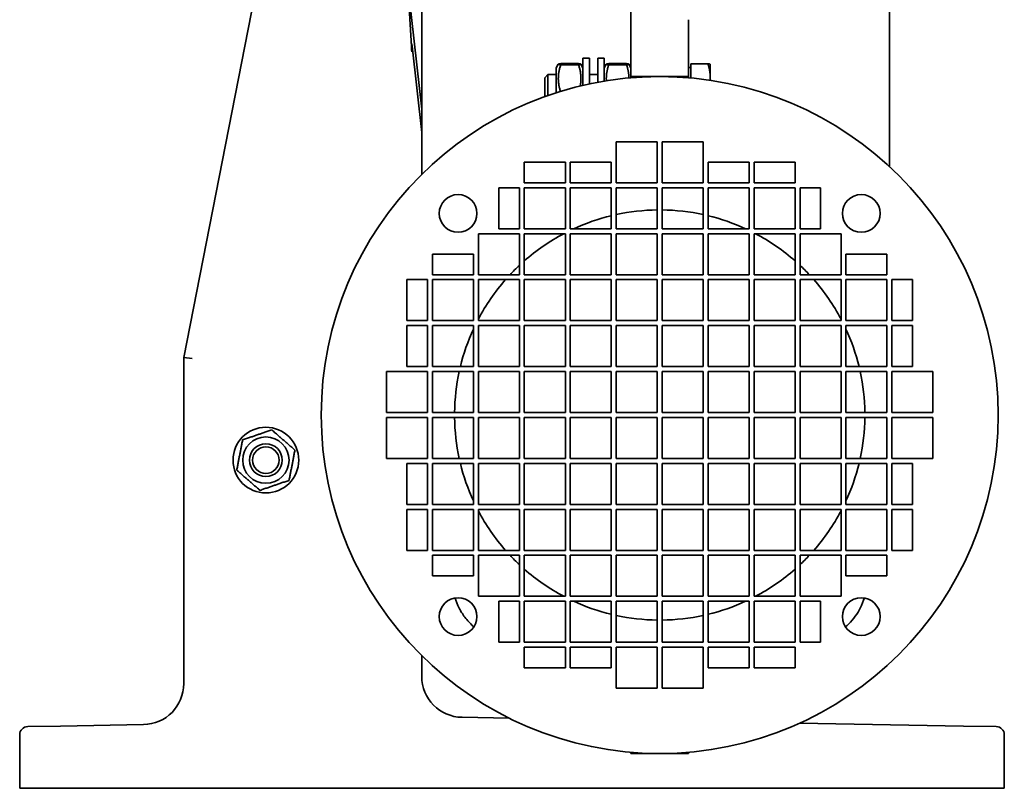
# Model space of a CAD drawing. Header units: millimetres. Extents: x 225 to 615, y 39 to 555.
# Tile 1 of 6: x 375 to 615, y 39 to 227. Entities that reach past the tile are written whole.
import ezdxf

# ---------------------------------------------------------------- set-up
doc = ezdxf.new("R2010")
doc.units = ezdxf.units.MM
doc.header["$LTSCALE"] = 2
doc.layers.add('Krawędzie widoczne(ISO)', color=7, linetype='Continuous', lineweight=35, true_color=0x262659)

msp = doc.modelspace()

# ---------------------------------------------------------------- linework, layer by layer
at = {"layer": 'Krawędzie widoczne(ISO)'}
for p, q in [((473.17, 534.37), (473.17, 189.04)), ((587.17, 534.37), (587.17, 190.95)), ((469.66, 422.93), (415.17, 144.37)), ((469.77, 235.86), (470.72, 218.89)), ((473.17, 204.92), (469.88, 234.44)), ((524.17, 226.74), (524.17, 232.59)), ((524.17, 226.74), (524.17, 212.87)), ((538.17, 226.74), (538.17, 212.87)), ((470.83, 220.3), (473.17, 199.26)), ((511.4, 216.02), (507.04, 216.02)), ((512.47, 210.72), (512.47, 217.37)), ((514.07, 217.37), (512.47, 217.37)), ((514.07, 211.08), (514.07, 217.37)), ((516.07, 211.48), (516.07, 217.37)), ((517.67, 217.37), (516.07, 217.37)), ((517.67, 211.76), (517.67, 217.37)), ((518.74, 216.02), (523.1, 216.02)), ((538.77, 216.01), (542.89, 216.01)), ((538.77, 212.52), (538.77, 216.01)), ((505.97, 215.02), (506.46, 215.88)), ((505.97, 215.02), (505.97, 208.93)), ((511.4, 215.71), (507.04, 215.71)), ((512.47, 215.02), (511.98, 215.88)), ((517.67, 215.02), (518.16, 215.88)), ((518.74, 215.71), (523.1, 215.71)), ((524.17, 215.02), (523.68, 215.88)), ((538.77, 215.07), (538.17, 215.07)), ((543.47, 215.87), (543.47, 215.88)), ((543.47, 212.84), (543.47, 215.87)), ((503.17, 212.6), (503.94, 213.37)), ((503.17, 207.97), (503.17, 212.6)), ((503.94, 213.37), (503.94, 208.25)), ((505.97, 213.37), (503.94, 213.37)), ((516.07, 213.37), (514.07, 213.37)), ((524.17, 212.87), (524.17, 212.57)), ((531.17, 212.87), (524.17, 212.87)), ((531.17, 212.87), (538.17, 212.87)), ((538.17, 212.87), (538.17, 212.57)), ((543.47, 211.95), (543.47, 212.84)), ((520.57, 186.97), (520.57, 196.97)), ((520.57, 196.97), (530.57, 196.97)), ((530.57, 196.97), (530.57, 186.97)), ((531.77, 196.97), (541.77, 196.97)), ((531.77, 186.97), (531.77, 196.97)), ((541.77, 196.97), (541.77, 186.97)), ((498.17, 191.97), (508.17, 191.97)), ((498.17, 186.97), (498.17, 191.97)), ((508.17, 191.97), (508.17, 186.97)), ((509.37, 186.97), (509.37, 191.97)), ((509.37, 191.97), (519.37, 191.97)), ((519.37, 191.97), (519.37, 186.97)), ((542.97, 191.97), (552.97, 191.97)), ((542.97, 186.97), (542.97, 191.97)), ((552.97, 191.97), (552.97, 186.97)), ((554.17, 186.97), (554.17, 191.97)), ((554.17, 191.97), (564.17, 191.97)), ((564.17, 191.97), (564.17, 186.97)), ((491.97, 185.77), (491.97, 175.77)), ((491.97, 185.77), (496.97, 185.77)), ((496.97, 185.77), (496.97, 175.77)), ((508.17, 186.97), (498.17, 186.97)), ((498.17, 175.77), (498.17, 185.77)), ((498.17, 185.77), (508.17, 185.77)), ((508.17, 185.77), (508.17, 175.77)), ((519.37, 186.97), (509.37, 186.97)), ((509.37, 175.77), (509.37, 185.77)), ((509.37, 185.77), (519.37, 185.77)), ((519.37, 185.77), (519.37, 175.77)), ((530.57, 186.97), (520.57, 186.97)), ((520.57, 175.77), (520.57, 185.77)), ((520.57, 185.77), (530.57, 185.77)), ((530.57, 185.77), (530.57, 175.77)), ((541.77, 186.97), (531.77, 186.97)), ((531.77, 185.77), (541.77, 185.77)), ((531.77, 175.77), (531.77, 185.77)), ((541.77, 185.77), (541.77, 175.77)), ((552.97, 186.97), (542.97, 186.97)), ((542.97, 175.77), (542.97, 185.77)), ((542.97, 185.77), (552.97, 185.77)), ((552.97, 185.77), (552.97, 175.77)), ((564.17, 186.97), (554.17, 186.97)), ((554.17, 175.77), (554.17, 185.77)), ((554.17, 185.77), (564.17, 185.77)), ((564.17, 185.77), (564.17, 175.77)), ((565.37, 185.77), (570.37, 185.77)), ((565.37, 175.77), (565.37, 185.77)), ((570.37, 175.77), (570.37, 185.77)), ((496.97, 175.77), (491.97, 175.77)), ((508.17, 175.77), (498.17, 175.77)), ((519.37, 175.77), (509.37, 175.77)), ((530.57, 175.77), (520.57, 175.77)), ((541.77, 175.77), (531.77, 175.77)), ((552.97, 175.77), (542.97, 175.77)), ((564.17, 175.77), (554.17, 175.77)), ((570.37, 175.77), (565.37, 175.77)), ((486.97, 164.57), (486.97, 174.57)), ((486.97, 174.57), (496.97, 174.57)), ((496.97, 174.57), (496.97, 164.57)), ((498.17, 164.57), (498.17, 174.57)), ((498.17, 174.57), (508.17, 174.57)), ((508.17, 174.57), (508.17, 164.57)), ((509.37, 164.57), (509.37, 174.57)), ((509.37, 174.57), (519.37, 174.57)), ((519.37, 174.57), (519.37, 164.57)), ((520.57, 164.57), (520.57, 174.57)), ((520.57, 174.57), (530.57, 174.57)), ((530.57, 174.57), (530.57, 164.57)), ((531.77, 174.57), (541.77, 174.57)), ((531.77, 164.57), (531.77, 174.57)), ((541.77, 174.57), (541.77, 164.57)), ((542.97, 174.57), (552.97, 174.57)), ((542.97, 164.57), (542.97, 174.57)), ((552.97, 174.57), (552.97, 164.57)), ((554.17, 174.57), (564.17, 174.57)), ((554.17, 164.57), (554.17, 174.57)), ((564.17, 174.57), (564.17, 164.57)), ((565.37, 174.57), (575.37, 174.57)), ((565.37, 164.57), (565.37, 174.57)), ((575.37, 174.57), (575.37, 164.57)), ((485.77, 169.57), (475.77, 169.57)), ((475.77, 164.57), (475.77, 169.57)), ((485.77, 169.57), (485.77, 164.57)), ((586.57, 169.57), (576.57, 169.57)), ((576.57, 164.57), (576.57, 169.57)), ((586.57, 169.57), (586.57, 164.57)), ((469.57, 153.37), (469.57, 163.37)), ((469.57, 163.37), (474.57, 163.37)), ((474.57, 163.37), (474.57, 153.37)), ((485.77, 164.57), (475.77, 164.57)), ((475.77, 153.37), (475.77, 163.37)), ((475.77, 163.37), (485.77, 163.37)), ((485.77, 163.37), (485.77, 153.37)), ((496.97, 164.57), (486.97, 164.57)), ((486.97, 153.37), (486.97, 163.37)), ((486.97, 163.37), (496.97, 163.37)), ((496.97, 163.37), (496.97, 153.37)), ((508.17, 164.57), (498.17, 164.57)), ((498.17, 153.37), (498.17, 163.37)), ((498.17, 163.37), (508.17, 163.37)), ((508.17, 163.37), (508.17, 153.37)), ((519.37, 164.57), (509.37, 164.57)), ((509.37, 153.37), (509.37, 163.37)), ((509.37, 163.37), (519.37, 163.37)), ((519.37, 163.37), (519.37, 153.37)), ((530.57, 164.57), (520.57, 164.57)), ((520.57, 153.37), (520.57, 163.37)), ((520.57, 163.37), (530.57, 163.37)), ((530.57, 163.37), (530.57, 153.37)), ((541.77, 164.57), (531.77, 164.57)), ((531.77, 163.37), (541.77, 163.37)), ((531.77, 153.37), (531.77, 163.37)), ((541.77, 163.37), (541.77, 153.37)), ((552.97, 164.57), (542.97, 164.57)), ((542.97, 163.37), (552.97, 163.37)), ((542.97, 153.37), (542.97, 163.37)), ((552.97, 163.37), (552.97, 153.37)), ((564.17, 164.57), (554.17, 164.57)), ((554.17, 163.37), (564.17, 163.37)), ((554.17, 153.37), (554.17, 163.37)), ((564.17, 163.37), (564.17, 153.37)), ((575.37, 164.57), (565.37, 164.57)), ((565.37, 163.37), (575.37, 163.37)), ((565.37, 153.37), (565.37, 163.37)), ((575.37, 163.37), (575.37, 153.37)), ((586.57, 164.57), (576.57, 164.57)), ((576.57, 163.37), (586.57, 163.37)), ((576.57, 153.37), (576.57, 163.37)), ((586.57, 163.37), (586.57, 153.37)), ((587.77, 153.37), (587.77, 163.37)), ((587.77, 163.37), (592.77, 163.37)), ((592.77, 163.37), (592.77, 153.37)), ((474.57, 153.37), (469.57, 153.37)), ((469.57, 142.17), (469.57, 152.17)), ((469.57, 152.17), (474.57, 152.17)), ((474.57, 152.17), (474.57, 142.17)), ((485.77, 153.37), (475.77, 153.37)), ((475.77, 142.17), (475.77, 152.17)), ((475.77, 152.17), (485.77, 152.17)), ((485.77, 152.17), (485.77, 142.17)), ((496.97, 153.37), (486.97, 153.37)), ((486.97, 142.17), (486.97, 152.17)), ((486.97, 152.17), (496.97, 152.17)), ((496.97, 152.17), (496.97, 142.17)), ((508.17, 153.37), (498.17, 153.37)), ((498.17, 142.17), (498.17, 152.17)), ((498.17, 152.17), (508.17, 152.17)), ((508.17, 152.17), (508.17, 142.17)), ((519.37, 153.37), (509.37, 153.37)), ((509.37, 142.17), (509.37, 152.17)), ((509.37, 152.17), (519.37, 152.17)), ((519.37, 152.17), (519.37, 142.17)), ((530.57, 153.37), (520.57, 153.37)), ((520.57, 142.17), (520.57, 152.17)), ((520.57, 152.17), (530.57, 152.17)), ((530.57, 152.17), (530.57, 142.17)), ((541.77, 153.37), (531.77, 153.37)), ((531.77, 152.17), (541.77, 152.17)), ((531.77, 142.17), (531.77, 152.17)), ((541.77, 152.17), (541.77, 142.17)), ((552.97, 153.37), (542.97, 153.37)), ((542.97, 142.17), (542.97, 152.17)), ((542.97, 152.17), (552.97, 152.17)), ((552.97, 152.17), (552.97, 142.17)), ((564.17, 153.37), (554.17, 153.37)), ((554.17, 142.17), (554.17, 152.17)), ((554.17, 152.17), (564.17, 152.17)), ((564.17, 152.17), (564.17, 142.17)), ((575.37, 153.37), (565.37, 153.37)), ((565.37, 142.17), (565.37, 152.17)), ((565.37, 152.17), (575.37, 152.17)), ((575.37, 152.17), (575.37, 142.17)), ((586.57, 153.37), (576.57, 153.37)), ((576.57, 152.17), (586.57, 152.17)), ((576.57, 142.17), (576.57, 152.17)), ((586.57, 152.17), (586.57, 142.17)), ((592.77, 153.37), (587.77, 153.37)), ((587.77, 142.17), (587.77, 152.17)), ((587.77, 152.17), (592.77, 152.17)), ((592.77, 152.17), (592.77, 142.17)), ((415.17, 144.37), (415.17, 64.9)), ((417.17, 144.18), (415.17, 144.37)), ((474.57, 142.17), (469.57, 142.17)), ((485.77, 142.17), (475.77, 142.17)), ((496.97, 142.17), (486.97, 142.17)), ((508.17, 142.17), (498.17, 142.17)), ((519.37, 142.17), (509.37, 142.17)), ((530.57, 142.17), (520.57, 142.17)), ((541.77, 142.17), (531.77, 142.17)), ((552.97, 142.17), (542.97, 142.17)), ((564.17, 142.17), (554.17, 142.17)), ((575.37, 142.17), (565.37, 142.17)), ((586.57, 142.17), (576.57, 142.17)), ((592.77, 142.17), (587.77, 142.17)), ((464.57, 130.97), (464.57, 140.97)), ((464.57, 140.97), (474.57, 140.97)), ((474.57, 140.97), (474.57, 130.97)), ((475.77, 130.97), (475.77, 140.97)), ((475.77, 140.97), (485.77, 140.97)), ((485.77, 140.97), (485.77, 130.97)), ((486.97, 130.97), (486.97, 140.97)), ((486.97, 140.97), (496.97, 140.97)), ((496.97, 140.97), (496.97, 130.97)), ((498.17, 130.97), (498.17, 140.97)), ((498.17, 140.97), (508.17, 140.97)), ((508.17, 140.97), (508.17, 130.97)), ((509.37, 130.97), (509.37, 140.97)), ((509.37, 140.97), (519.37, 140.97)), ((519.37, 140.97), (519.37, 130.97)), ((520.57, 130.97), (520.57, 140.97)), ((520.57, 140.97), (530.57, 140.97)), ((530.57, 140.97), (530.57, 130.97)), ((531.77, 140.97), (541.77, 140.97)), ((531.77, 130.97), (531.77, 140.97)), ((541.77, 140.97), (541.77, 130.97)), ((542.97, 140.97), (552.97, 140.97)), ((542.97, 130.97), (542.97, 140.97)), ((552.97, 140.97), (552.97, 130.97)), ((554.17, 140.97), (564.17, 140.97)), ((554.17, 130.97), (554.17, 140.97)), ((564.17, 140.97), (564.17, 130.97)), ((565.37, 140.97), (575.37, 140.97)), ((565.37, 130.97), (565.37, 140.97)), ((575.37, 140.97), (575.37, 130.97)), ((576.57, 140.97), (586.57, 140.97)), ((576.57, 130.97), (576.57, 140.97)), ((586.57, 140.97), (586.57, 130.97)), ((587.77, 140.97), (597.77, 140.97)), ((587.77, 130.97), (587.77, 140.97)), ((597.77, 140.97), (597.77, 130.97)), ((474.57, 130.97), (464.57, 130.97)), ((464.57, 119.77), (464.57, 129.77)), ((464.57, 129.77), (474.57, 129.77)), ((474.57, 129.77), (474.57, 119.77)), ((485.77, 130.97), (475.77, 130.97)), ((475.77, 119.77), (475.77, 129.77)), ((475.77, 129.77), (485.77, 129.77)), ((485.77, 129.77), (485.77, 119.77)), ((496.97, 130.97), (486.97, 130.97)), ((486.97, 119.77), (486.97, 129.77)), ((486.97, 129.77), (496.97, 129.77)), ((496.97, 129.77), (496.97, 119.77)), ((508.17, 130.97), (498.17, 130.97)), ((498.17, 119.77), (498.17, 129.77)), ((498.17, 129.77), (508.17, 129.77)), ((508.17, 129.77), (508.17, 119.77)), ((519.37, 130.97), (509.37, 130.97)), ((509.37, 119.77), (509.37, 129.77)), ((509.37, 129.77), (519.37, 129.77)), ((519.37, 129.77), (519.37, 119.77)), ((530.57, 130.97), (520.57, 130.97)), ((520.57, 119.77), (520.57, 129.77)), ((520.57, 129.77), (530.57, 129.77)), ((530.57, 129.77), (530.57, 119.77)), ((541.77, 130.97), (531.77, 130.97)), ((531.77, 119.77), (531.77, 129.77)), ((531.77, 129.77), (541.77, 129.77)), ((541.77, 129.77), (541.77, 119.77)), ((552.97, 130.97), (542.97, 130.97)), ((542.97, 119.77), (542.97, 129.77)), ((542.97, 129.77), (552.97, 129.77)), ((552.97, 129.77), (552.97, 119.77)), ((564.17, 130.97), (554.17, 130.97)), ((554.17, 119.77), (554.17, 129.77)), ((554.17, 129.77), (564.17, 129.77)), ((564.17, 129.77), (564.17, 119.77)), ((575.37, 130.97), (565.37, 130.97)), ((565.37, 119.77), (565.37, 129.77)), ((565.37, 129.77), (575.37, 129.77)), ((575.37, 129.77), (575.37, 119.77)), ((586.57, 130.97), (576.57, 130.97)), ((576.57, 119.77), (576.57, 129.77)), ((576.57, 129.77), (586.57, 129.77)), ((586.57, 129.77), (586.57, 119.77)), ((597.77, 130.97), (587.77, 130.97)), ((587.77, 119.77), (587.77, 129.77)), ((587.77, 129.77), (597.77, 129.77)), ((597.77, 129.77), (597.77, 119.77)), ((474.57, 119.77), (464.57, 119.77)), ((469.57, 108.57), (469.57, 118.57)), ((469.57, 118.57), (474.57, 118.57)), ((474.57, 118.57), (474.57, 108.57)), ((485.77, 119.77), (475.77, 119.77)), ((475.77, 108.57), (475.77, 118.57)), ((475.77, 118.57), (485.77, 118.57)), ((485.77, 118.57), (485.77, 108.57)), ((496.97, 119.77), (486.97, 119.77)), ((486.97, 118.57), (496.97, 118.57)), ((486.97, 108.57), (486.97, 118.57)), ((496.97, 118.57), (496.97, 108.57)), ((508.17, 119.77), (498.17, 119.77)), ((498.17, 118.57), (508.17, 118.57)), ((498.17, 108.57), (498.17, 118.57)), ((508.17, 118.57), (508.17, 108.57)), ((519.37, 119.77), (509.37, 119.77)), ((509.37, 118.57), (519.37, 118.57)), ((509.37, 108.57), (509.37, 118.57)), ((519.37, 118.57), (519.37, 108.57)), ((530.57, 119.77), (520.57, 119.77)), ((520.57, 108.57), (520.57, 118.57)), ((520.57, 118.57), (530.57, 118.57)), ((530.57, 118.57), (530.57, 108.57)), ((541.77, 119.77), (531.77, 119.77)), ((531.77, 108.57), (531.77, 118.57)), ((531.77, 118.57), (541.77, 118.57)), ((541.77, 118.57), (541.77, 108.57)), ((552.97, 119.77), (542.97, 119.77)), ((542.97, 108.57), (542.97, 118.57)), ((542.97, 118.57), (552.97, 118.57)), ((552.97, 118.57), (552.97, 108.57)), ((564.17, 119.77), (554.17, 119.77)), ((554.17, 108.57), (554.17, 118.57)), ((554.17, 118.57), (564.17, 118.57)), ((564.17, 118.57), (564.17, 108.57)), ((575.37, 119.77), (565.37, 119.77)), ((565.37, 108.57), (565.37, 118.57)), ((565.37, 118.57), (575.37, 118.57)), ((575.37, 118.57), (575.37, 108.57)), ((586.57, 119.77), (576.57, 119.77)), ((576.57, 118.57), (586.57, 118.57)), ((576.57, 108.57), (576.57, 118.57)), ((586.57, 118.57), (586.57, 108.57)), ((597.77, 119.77), (587.77, 119.77)), ((587.77, 108.57), (587.77, 118.57)), ((587.77, 118.57), (592.77, 118.57)), ((592.77, 118.57), (592.77, 108.57)), ((474.57, 108.57), (469.57, 108.57)), ((485.77, 108.57), (475.77, 108.57)), ((496.97, 108.57), (486.97, 108.57)), ((508.17, 108.57), (498.17, 108.57)), ((519.37, 108.57), (509.37, 108.57)), ((530.57, 108.57), (520.57, 108.57)), ((541.77, 108.57), (531.77, 108.57)), ((552.97, 108.57), (542.97, 108.57)), ((564.17, 108.57), (554.17, 108.57)), ((575.37, 108.57), (565.37, 108.57)), ((586.57, 108.57), (576.57, 108.57)), ((592.77, 108.57), (587.77, 108.57)), ((469.57, 97.37), (469.57, 107.37)), ((469.57, 107.37), (474.57, 107.37)), ((474.57, 107.37), (474.57, 97.37)), ((475.77, 97.37), (475.77, 107.37)), ((475.77, 107.37), (485.77, 107.37)), ((485.77, 107.37), (485.77, 97.37)), ((486.97, 97.37), (486.97, 107.37)), ((486.97, 107.37), (496.97, 107.37)), ((496.97, 107.37), (496.97, 97.37)), ((498.17, 97.37), (498.17, 107.37)), ((498.17, 107.37), (508.17, 107.37)), ((508.17, 107.37), (508.17, 97.37)), ((509.37, 97.37), (509.37, 107.37)), ((509.37, 107.37), (519.37, 107.37)), ((519.37, 107.37), (519.37, 97.37)), ((520.57, 97.37), (520.57, 107.37)), ((520.57, 107.37), (530.57, 107.37)), ((530.57, 107.37), (530.57, 97.37)), ((531.77, 97.37), (531.77, 107.37)), ((531.77, 107.37), (541.77, 107.37)), ((541.77, 107.37), (541.77, 97.37)), ((542.97, 97.37), (542.97, 107.37)), ((542.97, 107.37), (552.97, 107.37)), ((552.97, 107.37), (552.97, 97.37)), ((554.17, 97.37), (554.17, 107.37)), ((554.17, 107.37), (564.17, 107.37)), ((564.17, 107.37), (564.17, 97.37)), ((565.37, 97.37), (565.37, 107.37)), ((565.37, 107.37), (575.37, 107.37)), ((575.37, 107.37), (575.37, 97.37)), ((576.57, 107.37), (586.57, 107.37)), ((576.57, 97.37), (576.57, 107.37)), ((586.57, 107.37), (586.57, 97.37)), ((587.77, 97.37), (587.77, 107.37)), ((587.77, 107.37), (592.77, 107.37)), ((592.77, 107.37), (592.77, 97.37)), ((474.57, 97.37), (469.57, 97.37)), ((485.77, 97.37), (475.77, 97.37)), ((475.77, 91.17), (475.77, 96.17)), ((475.77, 96.17), (485.77, 96.17)), ((485.77, 96.17), (485.77, 91.17)), ((496.97, 97.37), (486.97, 97.37)), ((486.97, 86.17), (486.97, 96.17)), ((486.97, 96.17), (496.97, 96.17)), ((496.97, 96.17), (496.97, 86.17)), ((508.17, 97.37), (498.17, 97.37)), ((498.17, 86.17), (498.17, 96.17)), ((498.17, 96.17), (508.17, 96.17)), ((508.17, 96.17), (508.17, 86.17)), ((519.37, 97.37), (509.37, 97.37)), ((509.37, 86.17), (509.37, 96.17)), ((509.37, 96.17), (519.37, 96.17)), ((519.37, 96.17), (519.37, 86.17)), ((530.57, 97.37), (520.57, 97.37)), ((520.57, 86.17), (520.57, 96.17)), ((520.57, 96.17), (530.57, 96.17)), ((530.57, 96.17), (530.57, 86.17)), ((541.77, 97.37), (531.77, 97.37)), ((531.77, 86.17), (531.77, 96.17)), ((531.77, 96.17), (541.77, 96.17)), ((541.77, 96.17), (541.77, 86.17)), ((552.97, 97.37), (542.97, 97.37)), ((542.97, 86.17), (542.97, 96.17)), ((542.97, 96.17), (552.97, 96.17)), ((552.97, 96.17), (552.97, 86.17)), ((564.17, 97.37), (554.17, 97.37)), ((554.17, 86.17), (554.17, 96.17)), ((554.17, 96.17), (564.17, 96.17)), ((564.17, 96.17), (564.17, 86.17)), ((575.37, 97.37), (565.37, 97.37)), ((565.37, 86.17), (565.37, 96.17)), ((565.37, 96.17), (575.37, 96.17)), ((575.37, 96.17), (575.37, 86.17)), ((586.57, 97.37), (576.57, 97.37)), ((576.57, 91.17), (576.57, 96.17)), ((576.57, 96.17), (586.57, 96.17)), ((586.57, 96.17), (586.57, 91.17)), ((592.77, 97.37), (587.77, 97.37)), ((475.77, 91.17), (485.77, 91.17)), ((576.57, 91.17), (586.57, 91.17)), ((496.97, 86.17), (486.97, 86.17)), ((491.97, 84.97), (491.97, 74.97)), ((491.97, 84.97), (496.97, 84.97)), ((496.97, 84.97), (496.97, 74.97)), ((508.17, 86.17), (498.17, 86.17)), ((498.17, 74.97), (498.17, 84.97)), ((498.17, 84.97), (508.17, 84.97)), ((508.17, 84.97), (508.17, 74.97)), ((519.37, 86.17), (509.37, 86.17)), ((509.37, 74.97), (509.37, 84.97)), ((509.37, 84.97), (519.37, 84.97)), ((519.37, 84.97), (519.37, 74.97)), ((530.57, 86.17), (520.57, 86.17)), ((520.57, 74.97), (520.57, 84.97)), ((520.57, 84.97), (530.57, 84.97)), ((530.57, 84.97), (530.57, 74.97)), ((541.77, 86.17), (531.77, 86.17)), ((531.77, 74.97), (531.77, 84.97)), ((531.77, 84.97), (541.77, 84.97)), ((541.77, 84.97), (541.77, 74.97)), ((552.97, 86.17), (542.97, 86.17)), ((542.97, 74.97), (542.97, 84.97)), ((542.97, 84.97), (552.97, 84.97)), ((552.97, 84.97), (552.97, 74.97)), ((564.17, 86.17), (554.17, 86.17)), ((554.17, 74.97), (554.17, 84.97)), ((554.17, 84.97), (564.17, 84.97)), ((564.17, 84.97), (564.17, 74.97)), ((575.37, 86.17), (565.37, 86.17)), ((565.37, 84.97), (570.37, 84.97)), ((565.37, 74.97), (565.37, 84.97)), ((570.37, 74.97), (570.37, 84.97)), ((496.97, 74.97), (491.97, 74.97)), ((508.17, 74.97), (498.17, 74.97)), ((519.37, 74.97), (509.37, 74.97)), ((530.57, 74.97), (520.57, 74.97)), ((541.77, 74.97), (531.77, 74.97)), ((552.97, 74.97), (542.97, 74.97)), ((564.17, 74.97), (554.17, 74.97)), ((570.37, 74.97), (565.37, 74.97)), ((498.17, 73.77), (508.17, 73.77)), ((498.17, 68.77), (498.17, 73.77)), ((508.17, 73.77), (508.17, 68.77)), ((509.37, 68.77), (509.37, 73.77)), ((509.37, 73.77), (519.37, 73.77)), ((519.37, 73.77), (519.37, 68.77)), ((520.57, 63.77), (520.57, 73.77)), ((520.57, 73.77), (530.57, 73.77)), ((530.57, 73.77), (530.57, 63.77)), ((531.77, 63.77), (531.77, 73.77)), ((531.77, 73.77), (541.77, 73.77)), ((541.77, 73.77), (541.77, 63.77)), ((542.97, 73.77), (552.97, 73.77)), ((542.97, 68.77), (542.97, 73.77)), ((552.97, 73.77), (552.97, 68.77)), ((554.17, 68.77), (554.17, 73.77)), ((554.17, 73.77), (564.17, 73.77)), ((564.17, 73.77), (564.17, 68.77)), ((473.17, 66.68), (473.17, 71.7)), ((508.17, 68.77), (498.17, 68.77)), ((519.37, 68.77), (509.37, 68.77)), ((552.97, 68.77), (542.97, 68.77)), ((564.17, 68.77), (554.17, 68.77)), ((530.57, 63.77), (520.57, 63.77)), ((541.77, 63.77), (531.77, 63.77)), ((494.48, 56.48), (482.99, 56.68)), ((605.2, 54.54), (565.26, 55.24)), ((377.13, 54.41), (385.13, 54.54)), ((405.34, 54.9), (385.13, 54.54)), ((605.2, 54.54), (613.2, 54.41)), ((375.17, 52.41), (375.17, 39.37)), ((615.17, 39.37), (615.17, 52.41)), ((524.17, 48.17), (524.17, 47.87)), ((538.17, 48.17), (538.17, 47.87)), ((531.17, 47.87), (524.17, 47.87)), ((531.17, 47.87), (538.17, 47.87)), ((385.17, 39.37), (375.17, 39.37)), ((605.17, 39.37), (385.17, 39.37)), ((615.17, 39.37), (605.17, 39.37))]:
    msp.add_line(p, q, dxfattribs=at)
for centre, radius in [((531.17, 130.37), 82.5), ((482.02, 179.51), 4.6), ((580.31, 179.51), 4.6), ((435.17, 119.37), 8), ((435.17, 119.37), 5.65), ((435.17, 119.37), 4), ((435.17, 119.37), 4), ((435.17, 119.37), 3.23), ((482.02, 81.23), 4.6), ((580.31, 81.23), 4.6)]:
    msp.add_circle(centre, radius, dxfattribs=at)
for centre, radius, start, end in [((531.17, 130.37), 50, 90.6876, 102.2396), ((531.17, 130.37), 50, 77.7604, 89.3124), ((531.17, 130.37), 50, 103.6506, 114.7696), ((531.17, 130.37), 50, 65.2304, 76.3494), ((531.17, 130.37), 50, 117.8713, 131.2999), ((531.17, 130.37), 50, 48.7001, 62.1287), ((531.17, 130.37), 50, 133.157, 136.843), ((531.17, 130.37), 50, 43.157, 46.843), ((531.17, 130.37), 50, 138.7001, 152.1287), ((531.17, 130.37), 50, 27.8713, 41.2999), ((531.17, 130.37), 50, 155.2304, 166.3494), ((531.17, 130.37), 50, 13.6506, 24.7696), ((531.17, 130.37), 50, 167.7604, 179.3124), ((531.17, 130.37), 50, 0.6876, 12.2396), ((531.17, 130.37), 50, 180.6876, 192.2396), ((531.17, 130.37), 50, 347.7604, 359.3124), ((531.17, 130.37), 50, 193.6506, 204.7696), ((531.17, 130.37), 50, 335.2304, 346.3494), ((531.17, 130.37), 50, 207.8713, 221.2999), ((531.17, 130.37), 50, 318.7001, 332.1287), ((531.17, 130.37), 50, 223.157, 226.843), ((531.17, 130.37), 50, 313.157, 316.843), ((531.17, 130.37), 50, 228.7001, 242.1287), ((531.17, 130.37), 50, 297.8713, 311.2999), ((531.17, 130.37), 50, 245.2304, 256.3494), ((531.17, 130.37), 50, 283.6506, 294.7696), ((531.17, 130.37), 50, 257.7604, 269.3124), ((531.17, 130.37), 50, 270.6876, 282.2396), ((405.17, 64.9), 10, 271, 0), ((483.17, 66.68), 10, 180, 269), ((377.17, 52.41), 2, 91, 180), ((613.17, 52.41), 2, 0, 89)]:
    msp.add_arc(centre, radius, start, end, dxfattribs=at)
msp.add_ellipse((470.83, 218.89), major_axis=(0.11, -2), ratio=0.055478, start_param=2.353098, end_param=4.709292, dxfattribs=at)
for points, weights in [([(507.04, 216.02), (505.96, 215.87), (507.04, 215.71)], [1, 1.15470053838, 1]), ([(511.4, 215.71), (512.48, 215.87), (511.4, 216.02)], [1, 1.15470053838, 1]), ([(518.74, 216.02), (517.66, 215.87), (518.74, 215.71)], [1, 1.15470053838, 1]), ([(523.1, 215.71), (524.18, 215.87), (523.1, 216.02)], [1, 1.15470053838, 1]), ([(542.89, 216.01), (543.43, 215.94), (543.47, 215.88)], [1, 1.03524496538, 1.0050328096]), ([(543.47, 212.84), (543.47, 214.31), (542.89, 216.01)], [1, 1.0379548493, 1]), ([(507.04, 215.71), (505.98, 212.46), (506.98, 209.25)], [1, 1.15106769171, 1.0070950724]), ([(511.79, 210.56), (512.28, 213.02), (511.4, 215.71)], [1.05148848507, 1.12207627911, 1]), ([(518.74, 215.71), (518.06, 213.64), (518.18, 211.84)], [1, 1.09110320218, 1.0749049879]), ([(523.68, 212.53), (523.65, 214.01), (523.1, 215.71)], [1.07719347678, 1.07386775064, 1]), ([(543.42, 211.96), (543.47, 212.4), (543.47, 212.84)], [1.01565679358, 1.01103909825, 1]), ([(429.5, 124.29), (433.05, 125.52), (436.6, 126.74)], [1, 1.15470053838, 1]), ([(436.6, 126.74), (439.43, 124.28), (442.26, 121.82)], [1, 1.15470053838, 1]), ([(428.07, 116.92), (428.79, 120.61), (429.5, 124.29)], [1, 1.15470053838, 1]), ([(442.26, 121.82), (441.55, 118.13), (440.84, 114.45)], [1, 1.15470053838, 1]), ([(433.74, 112), (430.91, 114.46), (428.07, 116.92)], [1, 1.15470053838, 1]), ([(440.84, 114.45), (437.29, 113.23), (433.74, 112)], [1, 1.15470053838, 1])]:
    msp.add_rational_spline(points, weights, degree=2, dxfattribs=at)
for points in [[(482.32, 83.25), (481.83, 84.21), (481.52, 85.03), (481.28, 85.77)], [(581.08, 85.78), (580.84, 85.04), (580.51, 84.21), (580.02, 83.25)]]:
    msp.add_open_spline(points, degree=3, dxfattribs=at)
for points, knots in [([(485.89, 78.73), (485.34, 79.2), (484.83, 79.7), (483.72, 80.97), (483.16, 81.77), (482.57, 82.78), (482.42, 83.04), (482.29, 83.3)], [1.0697766, 1.0697766, 1.0697766, 1.0697766, 1.2865596, 1.2865596, 1.6003309, 1.6003309, 1.7180862, 1.7180862, 1.7180862, 1.7180862]), ([(580.05, 83.3), (579.74, 82.69), (579.34, 82.01), (578.38, 80.68), (577.82, 80.02), (576.96, 79.18), (576.71, 78.95), (576.45, 78.73)], [0, 0, 0, 0, 0.2790803, 0.2790803, 0.5453206, 0.5453206, 0.6487063, 0.6487063, 0.6487063, 0.6487063])]:
    msp.add_open_spline(points, degree=3, knots=knots, dxfattribs=at)

doc.saveas('drawing.dxf')
